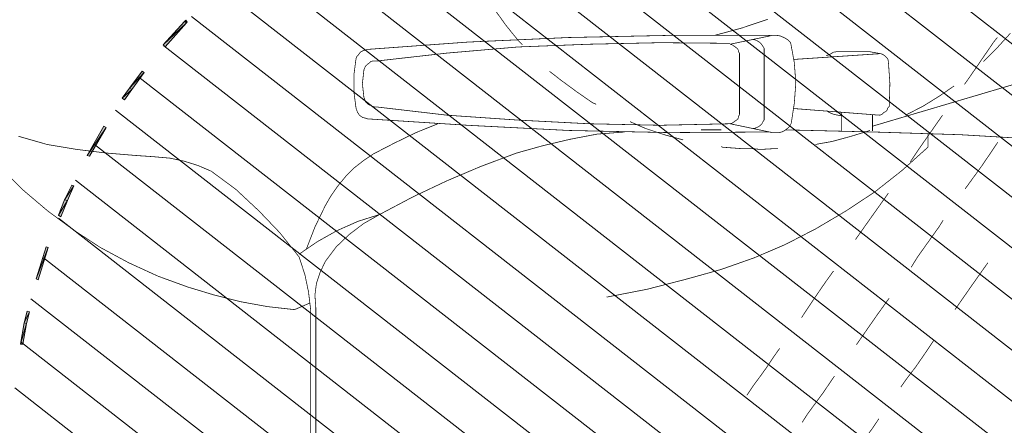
# Model space of a CAD drawing. Header units: millimetres. Extents: x 6904000 to 7075021, y 297772 to 407623.
# Tile 17 of 91: x 6942621 to 6943399, y 383815 to 384135. Entities that reach past the tile are written whole.
import ezdxf

# ---------------------------------------------------------------- set-up
doc = ezdxf.new("R2010")
doc.units = ezdxf.units.MM
doc.layers.add('MCS - PW - 2 piętro (2026.04.21)_do wysłania$0$H', color=8, linetype='Continuous')
doc.layers.add('MCS - PW - 2 piętro (2026.04.21)_do wysłania$0$Przekrojowa', color=8, linetype='Continuous', lineweight=25)

# ---------------------------------------------------------------- blocks, each defined once
blk = doc.blocks.new('MCS - PW - 2 piętro (2026.04.21)_do wysłania$0$zw$EDF5')
at = {"layer": 'MCS - PW - 2 piętro (2026.04.21)_do wysłania$0$H', "linetype": 'Continuous', "lineweight": 0}
for points in [[(21.72, 209.602), (20.109, 209.891), (20.109, 210.059), (21.768, 209.795), (22.706, 209.555), (22.634, 209.387)], [(27.734, 207.87), (25.184, 208.689), (25.232, 208.856), (27.782, 208.04)], [(31.415, 206.38), (30.14, 206.909), (30.26, 207.077), (31.487, 206.595), (32.618, 206.043), (32.568, 205.851)], [(37.187, 203.325), (34.951, 204.648), (34.998, 204.816), (37.307, 203.493)], [(40.194, 201.304), (39.376, 201.881), (39.496, 202.05), (40.314, 201.472), (41.637, 200.486), (41.517, 200.318)], [(45.437, 196.975), (43.538, 198.634), (43.705, 198.827), (45.557, 197.142), (45.679, 197.022), (45.51, 196.902)]]:
    blk.add_hatch(color=256, dxfattribs=at).paths.add_polyline_path(points)
at = {"layer": 'MCS - PW - 2 piętro (2026.04.21)_do wysłania$0$H', "color": 1, "lineweight": 0, "true_color": 0xff0000}
for p, q in [((16.622, 210.54), (-35.791, 143.239)), ((20.205, 210.011), (-34.396, 139.871)), ((23.669, 209.265), (-32.785, 136.769)), ((26.893, 208.28), (-31.053, 133.81)), ((30.02, 207.077), (-29.152, 131.116)), ((33.025, 205.754), (-34.974, 118.512)), ((35.84, 204.239), (-35.671, 112.403)), ((38.558, 202.579), (-35.262, 107.784)), ((41.155, 200.728), (-34.18, 103.984)), ((43.633, 198.754), (-32.736, 100.688)), ((45.943, 196.566), (-30.932, 97.85)), ((48.204, 194.257), (-28.863, 95.324)), ((50.273, 191.779), (-26.555, 93.183)), ((52.245, 189.134), (-23.957, 91.284)), ((54.024, 186.295), (-21.119, 89.767)), ((55.708, 183.24), (-18.015, 88.614)), ((57.2, 179.993), (-14.601, 87.82)), ((58.474, 176.482), (-10.8, 87.531)), ((59.581, 172.681), (-6.518, 87.868)), ((60.375, 168.567), (15.587, 111.079)), ((60.904, 164.069), (20.085, 111.705)), ((60.952, 158.994), (25.064, 112.932)), ((60.375, 153.052), (30.644, 114.879))]:
    blk.add_line(p, q, dxfattribs=at)
at = {"layer": 'MCS - PW - 2 piętro (2026.04.21)_do wysłania$0$H', "lineweight": 0, "const_width": 0.0573}
for points in [[(29.105, 205.923), (30.597, 207.943), (32.208, 209.844), (34.013, 211.648), (35.912, 213.258)], [(35.455, 205.682), (35.84, 207.99), (36.489, 210.253)], [(25.449, 199.236), (26.507, 201.544), (27.71, 203.782), (29.105, 205.923)], [(34.974, 201.015), (35.166, 203.325), (35.455, 205.682)], [(34.517, 197.142), (34.757, 198.25), (34.878, 199.62), (34.974, 201.015)], [(24.583, 196.855), (25.449, 199.236)], [(24.583, 196.855), (23.958, 194.786), (23.429, 192.693), (23.043, 190.576)], [(34.18, 196.061), (34.517, 197.142)], [(33.723, 195.002), (34.18, 196.061)], [(32.281, 193.054), (33.723, 195.002)], [(26.964, 188.074), (28.865, 189.59), (30.597, 191.25), (32.281, 193.054)], [(23.043, 190.576), (22.803, 188.435), (23.332, 187.208)], [(24.198, 187.33), (25.569, 187.617)], [(25.569, 187.617), (26.964, 188.074)], [(27.181, 188.074), (28.167, 186.631), (29.032, 185.092), (29.778, 183.409), (30.307, 181.725)], [(27.59, 187.497), (29.322, 186.824)], [(-0.866, 186.751), (22.971, 186.751)], [(-0.697, 187.16), (22.803, 187.16)], [(22.803, 187.16), (24.198, 187.33)], [(25.738, 186.415), (24.872, 186.704), (23.958, 186.824), (22.971, 186.751)], [(29.322, 186.824), (31.006, 186.007), (31.799, 185.549), (32.618, 184.972), (33.314, 184.395), (34.013, 183.697)], [(26.604, 186.007), (25.738, 186.415)], [(27.759, 185.141), (26.604, 186.007)], [(28.745, 184.106), (27.759, 185.141)], [(30.307, 181.725), (29.611, 182.951), (28.745, 184.106)], [(34.013, 183.697), (34.589, 182.951)], [(42.6, 183.577), (41.325, 183.744), (40.002, 183.744), (38.727, 183.577)], [(34.589, 182.951), (35.094, 182.206)], [(37.933, 182.879), (37.861, 182.663), (37.355, 174.75)], [(38.101, 183.24), (37.981, 183.072), (37.933, 182.879)], [(38.221, 183.36), (38.101, 183.24)], [(38.727, 183.577), (38.558, 183.529), (38.39, 183.457), (38.221, 183.36)], [(39.208, 182.831), (39.087, 182.711)], [(39.545, 182.951), (39.376, 182.879), (39.208, 182.831)], [(41.734, 182.951), (40.651, 183.072), (39.545, 182.951)], [(41.901, 182.879), (41.734, 182.951)], [(42.143, 182.711), (42.021, 182.831), (41.901, 182.879)], [(42.767, 183.529), (42.6, 183.577)], [(42.887, 183.409), (42.767, 183.529)], [(43.056, 183.288), (42.887, 183.409)], [(43.176, 183.168), (43.056, 183.288)], [(43.345, 182.663), (43.296, 182.831), (43.249, 183), (43.176, 183.168)], [(35.094, 182.206), (35.96, 180.522)], [(38.919, 182.422), (38.847, 182.254), (38.799, 182.085), (38.799, 181.917)], [(38.967, 182.543), (38.919, 182.422)], [(39.087, 182.711), (38.967, 182.543)], [(42.263, 182.543), (42.143, 182.711)], [(42.383, 182.422), (42.263, 182.543)], [(42.43, 182.254), (42.383, 182.422)], [(43.056, 176.36), (42.43, 181.917), (42.43, 182.085), (42.43, 182.254)], [(44.451, 158.826), (44.282, 166.787), (43.922, 174.75), (43.345, 182.663)], [(34.108, 173.715), (32.954, 176.432), (31.703, 179.079), (30.307, 181.725)], [(38.799, 181.917), (38.15, 176.36)], [(35.96, 180.522), (36.778, 178.838)], [(36.778, 178.838), (37.476, 177.106)], [(38.15, 176.36), (37.764, 170.756), (37.476, 165.175), (37.355, 159.571), (37.476, 154.015)], [(43.825, 154.015), (43.875, 159.571), (43.753, 165.175), (43.538, 170.756), (43.056, 176.36)], [(37.355, 174.75), (36.947, 166.787), (36.778, 158.826)], [(35.744, 168.808), (35.166, 170.877), (34.108, 173.715)], [(47.289, 173.138), (46.472, 172.609), (45.27, 171.743), (44.042, 170.756), (43.705, 170.42)], [(36.658, 164.526), (36.249, 166.667), (35.744, 168.808)], [(41.614, 168.279), (40.94, 167.413), (40.002, 166.138)], [(40.002, 166.138), (39.136, 164.888), (39.016, 164.599)], [(36.826, 162.338), (36.658, 164.526)], [(23.789, 163.78), (24.415, 160.558), (25.232, 157.382), (25.978, 154.712)], [(37.644, 161.929), (37.115, 160.726)], [(37.115, 160.726), (36.61, 159.211), (36.201, 157.719)], [(36.778, 158.826), (36.826, 150.839)], [(44.451, 150.839), (44.451, 158.826)], [(36.995, 156.324), (36.995, 154.712)], [(44.451, 155.241), (45.028, 153.102), (45.726, 151.033)], [(25.978, 154.712), (26.893, 152.114), (27.951, 149.638)], [(35.672, 154.712), (35.623, 154.592), (35.503, 152.98)], [(37.476, 154.015), (36.778, 150.671)], [(37.476, 154.015), (37.524, 153.846), (37.644, 153.678), (37.764, 153.509)], [(37.764, 153.509), (37.861, 153.389)], [(37.861, 153.389), (38.053, 153.342), (38.221, 153.269)], [(38.221, 153.269), (43.009, 153.269)], [(43.009, 153.269), (43.176, 153.342), (43.345, 153.389)], [(43.345, 153.389), (43.465, 153.509)], [(43.465, 153.509), (43.585, 153.678), (43.705, 153.846), (43.753, 154.015)], [(44.451, 150.671), (43.753, 154.015)], [(16.789, 152.186), (16.213, 152.571), (16.044, 152.692)], [(35.503, 152.98), (35.503, 152.114)], [(17.439, 151.705), (16.789, 152.186)], [(19.749, 150.095), (18.93, 150.671), (18.137, 151.201), (17.439, 151.705)], [(35.503, 152.114), (35.455, 151.705)], [(35.455, 151.705), (35.455, 151.61), (35.455, 151.49)], [(37.115, 152.236), (37.115, 152.066), (37.187, 151.899)], [(37.187, 151.899), (37.235, 151.777)], [(37.235, 151.777), (37.355, 151.61)], [(43.416, 151.321), (43.585, 151.417), (43.753, 151.537), (43.922, 151.705), (44.042, 151.899)], [(44.042, 151.899), (44.115, 152.114)], [(44.115, 152.114), (44.115, 152.356)], [(35.455, 151.49), (35.503, 150.671)], [(37.355, 151.61), (37.476, 151.49)], [(37.476, 151.49), (37.644, 151.417)], [(37.644, 151.417), (37.764, 151.321)], [(37.764, 151.321), (37.933, 151.321)], [(37.933, 151.321), (43.416, 151.321)], [(35.503, 150.671), (35.503, 150.215)], [(36.778, 150.671), (36.778, 150.382)], [(36.778, 150.382), (36.778, 150.167), (36.826, 149.926), (36.947, 149.686), (37.115, 149.469)], [(44.115, 149.469), (44.282, 149.758), (44.404, 150.046), (44.451, 150.335), (44.451, 150.671)], [(27.951, 149.638), (29.202, 147.208)], [(36.826, 142.71), (36.995, 149.638)], [(37.115, 149.469), (37.284, 149.301)], [(39.087, 148.94), (40.699, 148.82), (42.31, 148.94), (43.875, 149.229), (44.115, 149.469)], [(37.284, 149.301), (37.524, 149.18)], [(37.524, 149.18), (39.087, 148.94)], [(38.15, 142.18), (38.679, 149.012)], [(42.55, 149.012), (43.009, 142.132)], [(16.285, 146.631), (14.553, 147.906), (13.904, 148.314)], [(22.803, 147.954), (22.177, 148.363)], [(25.858, 145.837), (25.064, 146.414), (23.909, 147.208), (22.803, 147.954)], [(29.202, 147.208), (30.597, 144.85), (32.088, 142.589), (33.771, 140.448), (35.623, 138.381)], [(35.84, 147.28), (36.081, 145.933), (36.489, 144.442)], [(17.56, 145.765), (16.285, 146.631)], [(38.51, 146.414), (38.342, 146.125), (38.221, 145.837)], [(43.129, 145.837), (42.96, 146.125), (42.84, 146.414)], [(38.221, 145.837), (38.15, 145.476)], [(43.176, 145.476), (43.129, 145.837)], [(36.898, 145.187), (38.39, 145.187)], [(38.15, 145.476), (38.101, 145.187)], [(43.009, 142.132), (43.176, 143.046), (43.176, 145.187)], [(43.176, 145.187), (43.176, 145.476)], [(23.717, 141.435), (22.346, 142.421), (20.205, 143.912), (20.036, 144.033)], [(31.992, 141.508), (30.067, 142.878), (28.336, 144.105)], [(36.489, 144.442), (36.947, 142.95)], [(11.883, 143.864), (12.652, 143.335), (13.446, 142.758), (14.192, 142.252)], [(36.201, 128.856), (36.61, 135.783), (36.826, 142.71)], [(36.898, 142.758), (38.221, 142.758)], [(37.284, 142.758), (45.317, 115.578)], [(38.15, 142.18), (38.221, 142.012)], [(38.221, 142.012), (38.342, 141.892)], [(38.342, 141.892), (38.438, 141.723)], [(38.438, 141.723), (38.558, 141.603)], [(38.558, 141.603), (38.727, 141.555)], [(42.6, 141.555), (42.72, 141.675), (42.84, 141.795)], [(42.84, 141.795), (42.96, 141.964), (43.009, 142.132)], [(38.727, 141.555), (38.847, 141.435), (40.651, 141.386)], [(40.651, 141.386), (42.43, 141.508), (42.6, 141.555)], [(16.694, 140.52), (17.271, 140.113), (18.354, 139.294), (19.507, 138.501)], [(38.15, 140.16), (38.847, 138.788), (39.665, 137.466)], [(29.322, 137.515), (26.964, 139.198), (26.147, 139.703)], [(35.503, 139.078), (34.469, 139.776)], [(19.507, 138.501), (20.373, 137.923)], [(38.15, 137.226), (35.503, 139.078)], [(35.623, 138.381), (36.658, 138.381)], [(29.851, 137.178), (29.322, 137.515)], [(39.665, 137.466), (40.459, 136.312)], [(22.803, 136.24), (24.535, 135.037)], [(36.032, 132.848), (34.18, 134.099), (32.328, 135.446)], [(41.155, 135.085), (40.579, 135.494)], [(24.535, 135.037), (26.507, 133.642)], [(43.922, 133.185), (41.155, 135.085)], [(42.383, 134.002), (43.538, 132.848)], [(44.282, 132.896), (43.922, 133.185)], [(43.538, 132.848), (44.619, 131.861)]]:
    blk.add_lwpolyline(points, dxfattribs=at)
at = {"layer": 'MCS - PW - 2 piętro (2026.04.21)_do wysłania$0$H', "lineweight": 0}
for points in [[(21.768, 209.795), (21.697, 209.627), (20.085, 210.084), (21.768, 209.795)], [(21.697, 209.627), (20.085, 210.084), (20.085, 209.916), (21.697, 209.627)], [(22.634, 209.387), (21.768, 209.795), (21.697, 209.627), (22.634, 209.387)], [(22.683, 209.555), (22.634, 209.387), (21.768, 209.795), (22.683, 209.555)], [(27.71, 207.895), (25.232, 208.856), (25.161, 208.689), (27.71, 207.895)], [(27.759, 208.063), (27.71, 207.895), (25.232, 208.856), (27.759, 208.063)], [(31.415, 206.38), (30.26, 207.077), (30.14, 206.909), (31.415, 206.38)], [(31.463, 206.62), (31.415, 206.38), (30.26, 207.077), (31.463, 206.62)], [(32.568, 205.874), (31.463, 206.62), (31.415, 206.38), (32.568, 205.874)], [(32.618, 206.043), (32.568, 205.874), (31.463, 206.62), (32.618, 206.043)], [(37.187, 203.325), (34.974, 204.816), (34.926, 204.648), (37.187, 203.325)], [(37.284, 203.493), (37.187, 203.325), (34.974, 204.816), (37.284, 203.493)], [(40.17, 201.304), (39.496, 202.05), (39.376, 201.881), (40.17, 201.304)], [(40.29, 201.472), (40.17, 201.304), (39.496, 202.05), (40.29, 201.472)], [(41.517, 200.318), (40.29, 201.472), (40.17, 201.304), (41.517, 200.318)], [(41.614, 200.486), (41.517, 200.318), (40.29, 201.472), (41.614, 200.486)], [(45.437, 196.975), (43.705, 198.827), (43.538, 198.659), (45.437, 196.975)], [(45.557, 197.142), (45.437, 196.975), (43.705, 198.827), (45.557, 197.142)], [(45.485, 196.927), (45.557, 197.142), (45.437, 196.975), (45.485, 196.927)], [(45.654, 197.022), (45.485, 196.927), (45.557, 197.142), (45.654, 197.022)]]:
    blk.add_lwpolyline(points, dxfattribs=at)

msp = doc.modelspace()

# ---------------------------------------------------------------- block references
at = {"layer": 'MCS - PW - 2 piętro (2026.04.21)_do wysłania$0$Przekrojowa', "ltscale": 1.6, "xscale": 10, "yscale": 10, "zscale": 10, "rotation": 90.00000000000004}
msp.add_blockref('MCS - PW - 2 piętro (2026.04.21)_do wysłania$0$zw$EDF5', (6944722.48, 383678.41), dxfattribs=at)

doc.saveas('drawing.dxf')
